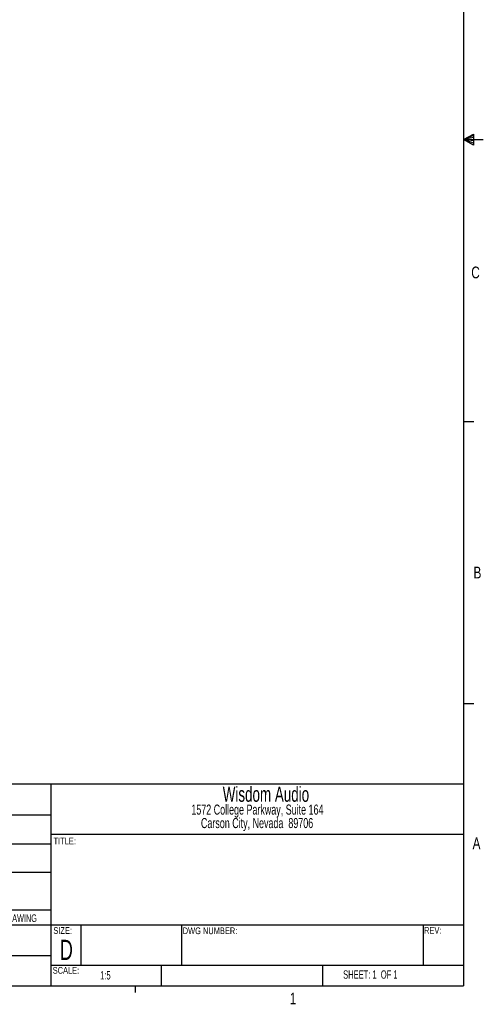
# Model space of a CAD drawing. Header units: inches. Extents: x 0.3 to 33.8, y 0.2 to 21.7.
# Tile 163 of 209: x 28 to 33.8, y 0.2 to 12.4. Entities that reach past the tile are written whole.
import ezdxf

# ---------------------------------------------------------------- set-up
doc = ezdxf.new("R2010")
doc.units = ezdxf.units.IN
doc.header["$MEASUREMENT"] = 0
doc.layers.add('BORDERS', color=7, linetype='Continuous')
doc.styles.add('SLDTEXTSTYLE0', font='TXT', dxfattribs={"width": 0.75})
doc.styles.add('SLDTEXTSTYLE2', font='TXT', dxfattribs={"width": 0.663})
doc.styles.add('SLDTEXTSTYLE3', font='TXT', dxfattribs={"width": 0.616429})

# ---------------------------------------------------------------- blocks, each defined once
blk = doc.blocks.new('SW_NOTE_0_3')
at = {"layer": 'BORDERS', "color": 0, "char_height": 0.125, "attachment_point": 2, "style": 'SLDTEXTSTYLE2'}
for s, insert in [('1572 College Parkway, Suite 164', (1.193, 0.161)), ('Carson City, Nevada  89706', (1.189, -0.006))]:
    blk.add_mtext(s, dxfattribs=dict(at, insert=insert))

msp = doc.modelspace()

# ---------------------------------------------------------------- linework, layer by layer
at = {"layer": 'BORDERS', "lineweight": 25}
for p, q in [((33.52288, 21.4106), (33.52288, 0.4106)), ((33.52288, 2.9106), (22.5761, 2.9106)), ((0.52288, 0.4106), (33.52288, 0.4106))]:
    msp.add_line(p, q, dxfattribs=at)
at = {"layer": 'BORDERS'}
for p, q in [((33.52288, 10.9106), (33.64687, 10.97614)), ((33.64687, 10.95768), (33.52288, 10.9106)), ((33.64687, 10.93372), (33.52288, 10.9106)), ((33.64687, 10.89135), (33.52288, 10.9106)), ((33.64687, 10.86464), (33.52288, 10.9106)), ((33.64687, 10.83733), (33.52288, 10.9106)), ((33.52288, 10.9106), (33.76592, 10.9106)), ((33.64687, 10.97614), (33.64687, 10.83733)), ((33.52288, 7.4106), (33.64788, 7.4106)), ((33.52288, 3.9106), (33.64788, 3.9106)), ((28.40288, 2.9106), (28.40288, 0.40227)), ((26.77788, 2.5306), (28.40288, 2.5306)), ((28.40288, 2.2906), (33.52264, 2.2906)), ((33.52284, 1.1606), (26.40288, 1.1606)), ((28.77288, 1.1606), (28.77288, 0.6606)), ((30.02288, 1.1606), (30.02288, 0.6606)), ((33.02288, 1.1606), (33.02288, 0.6606)), ((26.40288, 0.78462), (28.40288, 0.78462)), ((33.52284, 0.6606), (28.40288, 0.6606)), ((29.77288, 0.6687), (29.77288, 0.41036)), ((31.77288, 0.6606), (31.77288, 0.40227)), ((29.44788, 0.4106), (29.44788, 0.3258))]:
    msp.add_line(p, q, dxfattribs=at)
at = {"layer": 'BORDERS', "color": 250}
for p, q in [((26.77788, 2.16988), (28.40288, 2.16988)), ((26.77788, 1.82127), (28.40288, 1.82127)), ((26.77788, 1.35166), (28.40288, 1.35166))]:
    msp.add_line(p, q, dxfattribs=at)

# ---------------------------------------------------------------- block references
msp.add_blockref('SW_NOTE_0_3', (29.77165, 2.49798), dxfattribs=at)

# ---------------------------------------------------------------- texts
at = {"layer": 'BORDERS', "color": 7, "char_height": 0.14583, "attachment_point": 1, "style": 'SLDTEXTSTYLE0'}
for s, insert in [('C', (33.61746, 9.33281)), ('B', (33.64505, 5.60964)), ('A', (33.63405, 2.25112)), ('1', (31.36684, 0.32667))]:
    msp.add_mtext(s, dxfattribs=dict(at, insert=insert))
at = {"layer": 'BORDERS', "color": 250, "insert": (31.0706, 2.88067), "char_height": 0.1875, "attachment_point": 2, "style": 'SLDTEXTSTYLE2'}
msp.add_mtext('Wisdom Audio', dxfattribs=at)
at = {"layer": 'BORDERS'}
for s, insert, char_height, attachment_point, style in [('TITLE:', (28.43625, 2.24862), 0.083333, 1, 'SLDTEXTSTYLE2'), ('DO NOT SCALE DRAWING', (27.66251, 1.29623), 0.09375, 2, 'SLDTEXTSTYLE2'), ('SIZE:', (28.43335, 1.13808), 0.083333, 1, 'SLDTEXTSTYLE2'), ('DWG NUMBER:', (30.03834, 1.13468), 0.0833333, 1, 'SLDTEXTSTYLE2'), ('REV:', (33.03202, 1.13903), 0.083333, 1, 'SLDTEXTSTYLE2'), ('D', (28.59546, 0.98135), 0.25, 2, 'SLDTEXTSTYLE2'), ('SCALE:', (28.42591, 0.64347), 0.083333, 1, 'SLDTEXTSTYLE2'), ('1:5', (29.01549, 0.593), 0.104167, 1, 'SLDTEXTSTYLE2'), ('SHEET: 1  OF 1', (32.02852, 0.60232), 0.1041667, 1, 'SLDTEXTSTYLE3')]:
    msp.add_mtext(s, dxfattribs=dict(at, insert=insert, char_height=char_height, attachment_point=attachment_point, style=style))

doc.saveas('drawing.dxf')
